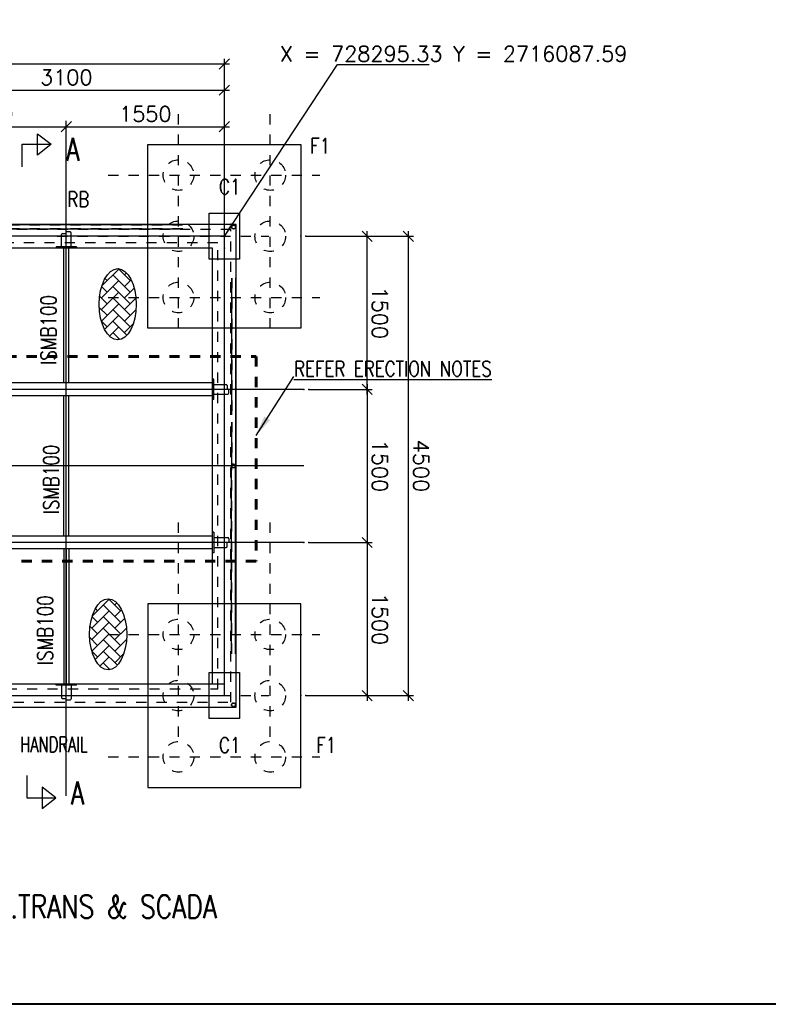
# Model space of a CAD drawing. Header units: inches. Extents: x 727810 to 1461440, y 2714588 to 5435005.
# Tile 47 of 233: x 728352.29 to 728359.63, y 2716068.07 to 2716077.71. Entities that reach past the tile are written whole.
import ezdxf

# ---------------------------------------------------------------- set-up
doc = ezdxf.new("R2010")
doc.units = ezdxf.units.IN
doc.header["$MEASUREMENT"] = 0
doc.linetypes.add('DIVIDEX2', pattern=[2.5, 1, -0.5, 0, -0.5, 0, -0.5])
doc.linetypes.add('HIDDEN', pattern=[0.375, 0.25, -0.125])
doc.layers.add('AM_5', color=3, linetype='Continuous', lineweight=15)
doc.layers.add('AM_8', color=1, linetype='Continuous', lineweight=15)
doc.layers.add('DETAILS', color=7, linetype='Continuous')
doc.layers.add('Inverter Room', color=7, linetype='Continuous')
doc.styles.add('RANJAN', font='romans.shx', dxfattribs={"width": 0.75})
doc.styles.add('ROMANS', font='ROMANS.shx', dxfattribs={"height": 10})
doc.dimstyles.new('DIM-', dxfattribs={"dimscale": 0, "dimtxt": 0.15, "dimasz": 0.15, "dimexe": 0, "dimexo": 0, "dimgap": 0.15, "dimtad": 1, "dimdec": 0, "dimlfac": 1000, "dimzin": 0, "dimdsep": 46, "dimtxsty": 'ROMANS', "dimblk": 'OBLIQUE', "dimcen": 0, "dimclrd": 6, "dimclre": 6, "dimclrt": 3, "dimadec": 0, "dimazin": 0, "dimtfac": 1, "dimtdec": 0, "dimtmove": 2, "dimatfit": 3, "dimfxl": 1, "dimtolj": 1, "dimtzin": 0, "dimarcsym": 2})
doc.dimstyles.new('ROMANS$0', dxfattribs={"dimscale": 100, "dimtxt": 100, "dimasz": 1, "dimexe": 0.5, "dimexo": 0.5, "dimgap": 0.5, "dimtad": 1, "dimdec": 0, "dimrnd": 5, "dimdsep": 46, "dimtxsty": 'ROMANS', "dimblk": 'OBLIQUE', "dimcen": 1, "dimdle": 0.5, "dimclrd": 6, "dimclre": 6, "dimclrt": 3, "dimadec": 0, "dimazin": 0, "dimtfac": 1, "dimtdec": 0, "dimtix": 1, "dimtmove": 0, "dimatfit": 3, "dimldrblk": 'OBLIQUE', "dimfxl": 1, "dimtolj": 1, "dimtzin": 0, "dimarcsym": 0})
doc.dimstyles.new('ROMANS$7', dxfattribs={"dimscale": 100, "dimtxt": 2.5, "dimasz": 2, "dimexe": 20, "dimexo": 20, "dimgap": 0.5, "dimtad": 1, "dimdec": 0, "dimrnd": 5, "dimzin": 0, "dimdsep": 46, "dimtxsty": 'ROMANS', "dimcen": 0.09, "dimdle": 20, "dimclrd": 256, "dimclre": 256, "dimclrt": 3, "dimadec": 0, "dimazin": 0, "dimtfac": 20, "dimtdec": 0, "dimtix": 1, "dimtmove": 2, "dimatfit": 3, "dimfxl": 1, "dimtolj": 1, "dimtzin": 0, "dimarcsym": 0})

# ---------------------------------------------------------------- blocks, each defined once
blk = doc.blocks.new('_Oblique')
at = {"color": 0, "linetype": 'ByBlock', "lineweight": -2}
blk.add_line((-0.5, -0.5), (0.5, 0.5), dxfattribs=at)
blk = doc.blocks.new('*D83')
at = {"layer": 'Inverter Room', "color": 6, "lineweight": -2, "ltscale": 0.5, "transparency": 16777216}
for p, q in [((2096815.3, -2325765.3), (2096027.9, -2325765.3)), ((2096077.9, -2325715.3), (2096077.9, -2332015.3)), ((2096815.3, -2331965.3), (2096027.9, -2331965.3))]:
    blk.add_line(p, q, dxfattribs=at)
at = {"layer": 'Inverter Room', "color": 0, "ltscale": 0.5, "transparency": 16777216}
for p in [(2096865.3, -2325765.3), (2096077.9, -2331965.3), (2096865.3, -2331965.3)]:
    blk.add_point(p, dxfattribs=at)
at = {"layer": 'Inverter Room', "color": 6, "lineweight": -2, "ltscale": 0.5, "transparency": 16777216, "xscale": 100, "yscale": 100, "zscale": 100}
for p, rotation in [((2096077.9, -2325765.3), 90), ((2096077.9, -2331965.3), 270)]:
    blk.add_blockref('_Oblique', p, dxfattribs=dict(at, rotation=rotation))
at = {"layer": 'Inverter Room', "color": 3, "ltscale": 0.5, "transparency": 16777216, "insert": (2095952.9, -2328865.3), "char_height": 150, "attachment_point": 5, "rotation": 90, "style": 'ROMANS'}
blk.add_mtext('\\A1;6200', dxfattribs=at)
blk = doc.blocks.new('*D84')
at = {"layer": 'Inverter Room', "color": 6, "lineweight": -2, "ltscale": 0.5, "transparency": 16777216}
for p, q in [((2097715.3, -2323961.8), (2102315.3, -2323961.8)), ((2097765.3, -2324965.3), (2097765.3, -2323911.8)), ((2102265.3, -2324965.3), (2102265.3, -2323911.8))]:
    blk.add_line(p, q, dxfattribs=at)
at = {"layer": 'Inverter Room', "color": 0, "ltscale": 0.5, "transparency": 16777216}
for p in [(2102265.3, -2323961.8), (2097765.3, -2325015.3), (2102265.3, -2325015.3)]:
    blk.add_point(p, dxfattribs=at)
at = {"layer": 'Inverter Room', "color": 6, "lineweight": -2, "ltscale": 0.5, "transparency": 16777216, "xscale": 100, "yscale": 100, "zscale": 100, "rotation": 180}
blk.add_blockref('_Oblique', (2097765.3, -2323961.8), dxfattribs=at)
at = {"layer": 'Inverter Room', "color": 6, "lineweight": -2, "ltscale": 0.5, "transparency": 16777216, "xscale": 100, "yscale": 100, "zscale": 100}
blk.add_blockref('_Oblique', (2102265.3, -2323961.8), dxfattribs=at)
at = {"layer": 'Inverter Room', "color": 3, "ltscale": 0.5, "transparency": 16777216, "insert": (2100015.3, -2323836.8), "char_height": 150, "attachment_point": 5, "style": 'ROMANS'}
blk.add_mtext('\\A1;4500', dxfattribs=at)
blk = doc.blocks.new('*D73')
at = {"layer": 'AM_5', "color": 6, "lineweight": -2, "transparency": 16777216}
for p, q in [((2096815.3, -2325765.3), (2096283.6, -2325765.3)), ((2096333.6, -2328915.3), (2096333.6, -2325715.3)), ((2096815.3, -2328865.3), (2096283.6, -2328865.3))]:
    blk.add_line(p, q, dxfattribs=at)
at = {"layer": 'Inverter Room', "color": 0, "transparency": 16777216}
for p in [(2096333.6, -2325765.3), (2096865.3, -2325765.3), (2096865.3, -2328865.3)]:
    blk.add_point(p, dxfattribs=at)
at = {"layer": 'AM_5', "color": 6, "lineweight": -2, "transparency": 16777216, "xscale": 100, "yscale": 100, "zscale": 100}
for p, rotation in [((2096333.6, -2325765.3), 90), ((2096333.6, -2328865.3), 270)]:
    blk.add_blockref('_Oblique', p, dxfattribs=dict(at, rotation=rotation))
at = {"layer": 'AM_5', "color": 3, "transparency": 16777216, "insert": (2096208.6, -2327315.3), "char_height": 150, "attachment_point": 5, "rotation": 90, "style": 'ROMANS', "bg_fill": 3, "box_fill_scale": 1.25, "bg_fill_color": 256, "bg_fill_true_color": 13158600, "bg_fill_transparency": 0}
blk.add_mtext('\\A1;3100', dxfattribs=at)
blk = doc.blocks.new('*D86')
at = {"layer": 'DETAILS', "color": 6, "lineweight": -2, "ltscale": 0.5, "transparency": 16777216}
for p, q in [((2097765.3, -2324915.3), (2097765.3, -2324315.3)), ((2099265.3, -2324937.7), (2099265.3, -2324315.3)), ((2099315.3, -2324365.3), (2097715.3, -2324365.3))]:
    blk.add_line(p, q, dxfattribs=at)
at = {"layer": 'Inverter Room', "color": 0, "ltscale": 0.5, "transparency": 16777216}
for p in [(2097765.3, -2324365.3), (2097765.3, -2324965.3), (2099265.3, -2324987.7)]:
    blk.add_point(p, dxfattribs=at)
at = {"layer": 'DETAILS', "color": 6, "lineweight": -2, "ltscale": 0.5, "transparency": 16777216, "xscale": 100, "yscale": 100, "zscale": 100, "rotation": 180}
blk.add_blockref('_Oblique', (2097765.3, -2324365.3), dxfattribs=at)
at = {"layer": 'DETAILS', "color": 6, "lineweight": -2, "ltscale": 0.5, "transparency": 16777216, "xscale": 100, "yscale": 100, "zscale": 100}
blk.add_blockref('_Oblique', (2099265.3, -2324365.3), dxfattribs=at)
at = {"layer": 'DETAILS', "color": 3, "ltscale": 0.5, "transparency": 16777216, "insert": (2098515.3, -2324240.3), "char_height": 150, "attachment_point": 5, "style": 'ROMANS', "bg_fill": 3, "box_fill_scale": 1.25, "bg_fill_color": 256, "bg_fill_true_color": 13158600, "bg_fill_transparency": 0}
blk.add_mtext('\\A1;1500', dxfattribs=at)
blk = doc.blocks.new('*D74')
at = {"layer": 'DETAILS', "color": 6, "lineweight": -2, "ltscale": 0.5, "transparency": 16777216}
for p, q in [((2100765.3, -2324937.7), (2100765.3, -2324315.3)), ((2102265.3, -2324915.3), (2102265.3, -2324315.3)), ((2100715.3, -2324365.3), (2102315.3, -2324365.3))]:
    blk.add_line(p, q, dxfattribs=at)
at = {"layer": 'Inverter Room', "color": 0, "ltscale": 0.5, "transparency": 16777216}
for p in [(2102265.3, -2324365.3), (2100765.3, -2324987.7), (2102265.3, -2324965.3)]:
    blk.add_point(p, dxfattribs=at)
at = {"layer": 'DETAILS', "color": 6, "lineweight": -2, "ltscale": 0.5, "transparency": 16777216, "xscale": 100, "yscale": 100, "zscale": 100, "rotation": 180}
blk.add_blockref('_Oblique', (2100765.3, -2324365.3), dxfattribs=at)
at = {"layer": 'DETAILS', "color": 6, "lineweight": -2, "ltscale": 0.5, "transparency": 16777216, "xscale": 100, "yscale": 100, "zscale": 100}
blk.add_blockref('_Oblique', (2102265.3, -2324365.3), dxfattribs=at)
at = {"layer": 'DETAILS', "color": 3, "ltscale": 0.5, "transparency": 16777216, "insert": (2101515.3, -2324240.3), "char_height": 150, "attachment_point": 5, "style": 'ROMANS', "bg_fill": 3, "box_fill_scale": 1.25, "bg_fill_color": 256, "bg_fill_true_color": 13158600, "bg_fill_transparency": 0}
blk.add_mtext('\\A1;1500', dxfattribs=at)
blk = doc.blocks.new('*D75')
at = {"layer": 'DETAILS', "color": 6, "lineweight": -2, "ltscale": 0.5, "transparency": 16777216}
for p, q in [((2099265.3, -2324887.7), (2099265.3, -2324315.3)), ((2100765.3, -2324887.7), (2100765.3, -2324315.3)), ((2099215.3, -2324365.3), (2100815.3, -2324365.3))]:
    blk.add_line(p, q, dxfattribs=at)
at = {"layer": 'Inverter Room', "color": 0, "ltscale": 0.5, "transparency": 16777216}
for p in [(2100765.3, -2324365.3), (2099265.3, -2324937.7), (2100765.3, -2324937.7)]:
    blk.add_point(p, dxfattribs=at)
at = {"layer": 'DETAILS', "color": 6, "lineweight": -2, "ltscale": 0.5, "transparency": 16777216, "xscale": 100, "yscale": 100, "zscale": 100, "rotation": 180}
blk.add_blockref('_Oblique', (2099265.3, -2324365.3), dxfattribs=at)
at = {"layer": 'DETAILS', "color": 6, "lineweight": -2, "ltscale": 0.5, "transparency": 16777216, "xscale": 100, "yscale": 100, "zscale": 100}
blk.add_blockref('_Oblique', (2100765.3, -2324365.3), dxfattribs=at)
at = {"layer": 'DETAILS', "color": 3, "ltscale": 0.5, "transparency": 16777216, "insert": (2100015.3, -2324240.3), "char_height": 150, "attachment_point": 5, "style": 'ROMANS', "bg_fill": 3, "box_fill_scale": 1.25, "bg_fill_color": 256, "bg_fill_true_color": 13158600, "bg_fill_transparency": 0}
blk.add_mtext('\\A1;1500', dxfattribs=at)
blk = doc.blocks.new('*D88')
at = {"layer": 'DETAILS', "color": 6, "lineweight": -2, "ltscale": 0.5, "transparency": 16777216}
for p, q in [((2097830.3, -2325765.3), (2096641.9, -2325765.3)), ((2096691.9, -2327365.3), (2096691.9, -2325715.3)), ((2097830.3, -2327315.3), (2096641.9, -2327315.3))]:
    blk.add_line(p, q, dxfattribs=at)
at = {"layer": 'Inverter Room', "color": 0, "ltscale": 0.5, "transparency": 16777216}
for p in [(2096691.9, -2325765.3), (2097880.3, -2325765.3), (2097880.3, -2327315.3)]:
    blk.add_point(p, dxfattribs=at)
at = {"layer": 'DETAILS', "color": 6, "lineweight": -2, "ltscale": 0.5, "transparency": 16777216, "xscale": 100, "yscale": 100, "zscale": 100}
for p, rotation in [((2096691.9, -2325765.3), 90), ((2096691.9, -2327315.3), 270)]:
    blk.add_blockref('_Oblique', p, dxfattribs=dict(at, rotation=rotation))
at = {"layer": 'DETAILS', "color": 3, "ltscale": 0.5, "transparency": 16777216, "insert": (2096566.9, -2326540.3), "char_height": 150, "attachment_point": 5, "rotation": 90, "style": 'ROMANS', "bg_fill": 3, "box_fill_scale": 1.25, "bg_fill_color": 256, "bg_fill_true_color": 13158600, "bg_fill_transparency": 0}
blk.add_mtext('\\A1;1550', dxfattribs=at)
blk = doc.blocks.new('*D90')
at = {"layer": 'DETAILS', "color": 6, "lineweight": -2, "ltscale": 0.5, "transparency": 16777216}
for p, q in [((2097830.3, -2327315.3), (2096641.9, -2327315.3)), ((2096691.9, -2328915.3), (2096691.9, -2327265.3)), ((2097830.3, -2328865.3), (2096641.9, -2328865.3))]:
    blk.add_line(p, q, dxfattribs=at)
at = {"layer": 'Inverter Room', "color": 0, "ltscale": 0.5, "transparency": 16777216}
for p in [(2096691.9, -2327315.3), (2097880.3, -2327315.3), (2097880.3, -2328865.3)]:
    blk.add_point(p, dxfattribs=at)
at = {"layer": 'DETAILS', "color": 6, "lineweight": -2, "ltscale": 0.5, "transparency": 16777216, "xscale": 100, "yscale": 100, "zscale": 100}
for p, rotation in [((2096691.9, -2327315.3), 90), ((2096691.9, -2328865.3), 270)]:
    blk.add_blockref('_Oblique', p, dxfattribs=dict(at, rotation=rotation))
at = {"layer": 'DETAILS', "color": 3, "ltscale": 0.5, "transparency": 16777216, "insert": (2096566.9, -2328090.3), "char_height": 150, "attachment_point": 5, "rotation": 90, "style": 'ROMANS', "bg_fill": 3, "box_fill_scale": 1.25, "bg_fill_color": 256, "bg_fill_true_color": 13158600, "bg_fill_transparency": 0}
blk.add_mtext('\\A1;1550', dxfattribs=at)
blk = doc.blocks.new('bhcbhb')
at = {"layer": 'AM_8', "ltscale": 0.5}
h = blk.add_hatch(dxfattribs=at)
h.set_pattern_fill('AR-HBONE', color=256, scale=20, angle=90, style=0)
h.set_pattern_definition([(135, (-264515.51, -4301173.805), (-113.137085, 2e-14), [240, -80]), (225, (-264572.08, -4301117.24), (-113.137085, 2e-14), [240, -80])])
edge = h.paths.add_edge_path()
edge.add_ellipse((2098431.2, -2326810.7), major_axis=(-348.6, 0), ratio=0.521978, start_angle=191.45916, end_angle=459.29111)
edge.add_ellipse((2098431.2, -2326810.7), major_axis=(-348.6, 0), ratio=0.521978, start_angle=99.29111, end_angle=191.45916)
h = blk.add_hatch(dxfattribs=at)
h.set_pattern_fill('AR-HBONE', color=256, scale=20, angle=90, style=0)
h.set_pattern_definition([(135, (-261281.35, -4301267.94), (-113.137085, 2e-14), [240, -80]), (225, (-261337.92, -4301211.37), (-113.137085, 2e-14), [240, -80])])
edge = h.paths.add_edge_path()
edge.add_ellipse((2101665.3, -2326904.8), major_axis=(-348.6, 0), ratio=0.521978, start_angle=191.45916, end_angle=459.29111)
edge.add_ellipse((2101665.3, -2326904.8), major_axis=(-348.6, 0), ratio=0.521978, start_angle=99.29111, end_angle=191.45916)
at = {"layer": 'DETAILS', "linetype": 'DIVIDEX2', "ltscale": 0.5}
for p, q in [((2097165.3, -2326904.8), (2097165.3, -2324828.8)), ((2098365.3, -2326904.8), (2098365.3, -2324828.8)), ((2101665.3, -2326904.8), (2101665.3, -2324828.8)), ((2102865.3, -2326904.8), (2102865.3, -2324828.8)), ((2098669.2, -2325315.3), (2096567.2, -2325315.3)), ((2097765.3, -2327404.8), (2097765.3, -2325328.8)), ((2102669.2, -2325315.3), (2100567.2, -2325315.3)), ((2102265.3, -2327404.8), (2102265.3, -2325328.8)), ((2098669.2, -2326215.3), (2096567.2, -2326215.3)), ((2102669.2, -2326215.3), (2100567.2, -2326215.3))]:
    blk.add_line(p, q, dxfattribs=at)
at = {"layer": 'DETAILS', "ltscale": 0.5}
for p, q in [((2098174.4, -2325655.3), (2100014.8, -2325655.3)), ((2098174.4, -2325695.3), (2099515.3, -2325695.3)), ((2099585.3, -2325695.3), (2100014.8, -2325695.3)), ((2101856.2, -2325655.3), (2100015.8, -2325655.3)), ((2101856.2, -2325695.3), (2100015.8, -2325695.3)), ((2097654.4, -2326175.3), (2097654.4, -2331535.4)), ((2097694.4, -2326175.3), (2097694.4, -2331535.4))]:
    blk.add_line(p, q, dxfattribs=at)
at = {"layer": 'DETAILS', "linetype": 'HIDDEN', "lineweight": 60, "ltscale": 20}
blk.add_lwpolyline([(2098942.4, -2332504), (2098942.4, -2325454.7), (2100949.6, -2325454.7), (2100949.6, -2332504)], close=True, dxfattribs=at)
at = {"layer": 'DETAILS', "ltscale": 0.5}
for centre in [(2097674.4, -2325675.3), (2100015.3, -2325675.3), (2102356.2, -2325675.3)]:
    blk.add_circle(centre, 20, dxfattribs=at)
for centre in [(2098431.2, -2326810.7), (2101665.3, -2326904.8)]:
    blk.add_ellipse(centre, major_axis=(-348.6, 0), ratio=0.521978, dxfattribs=at)
at = {"layer": 'Inverter Room', "ltscale": 2}
for p, q in [((2099265.3, -2324987.7), (2099265.3, -2332237.4)), ((2100015.3, -2324987.7), (2100015.3, -2332237.4)), ((2100765.3, -2324987.7), (2100765.3, -2332237.4)), ((2099202.8, -2327315.3), (2097880.3, -2327315.3)), ((2100702.8, -2327315.3), (2099327.8, -2327315.3)), ((2100827.8, -2327315.3), (2102150.3, -2327315.3))]:
    blk.add_line(p, q, dxfattribs=at)
at = {"layer": 'Inverter Room', "color": 8, "linetype": 'HIDDEN', "ltscale": 2}
for p, q in [((2098172.8, -2325657.4), (2100006, -2325657.4)), ((2098174.4, -2325693.3), (2099515.3, -2325693.3)), ((2099585.3, -2325693.3), (2100006.1, -2325693.3)), ((2101856.2, -2325693.3), (2100024.6, -2325693.3)), ((2101857.9, -2325657.4), (2100024.7, -2325657.4)), ((2097656.4, -2326175.3), (2097656.4, -2331535.4)), ((2097692.4, -2326173.6), (2097692.4, -2331535.4))]:
    blk.add_line(p, q, dxfattribs=at)
at = {"layer": 'Inverter Room', "color": 2}
for p, q in [((2099217.6, -2325864.8), (2099217.6, -2325747.8)), ((2099228.9, -2325736.6), (2099267.4, -2325736.6)), ((2099301.8, -2325721.5), (2099268, -2325721.5)), ((2099313.1, -2325864.8), (2099313.1, -2325732.8)), ((2100717.6, -2325864.8), (2100717.6, -2325732.8)), ((2100728.9, -2325721.5), (2100762.7, -2325721.5)), ((2100801.8, -2325736.6), (2100763.2, -2325736.6)), ((2100813.1, -2325864.8), (2100813.1, -2325747.8)), ((2099310.1, -2325867.8), (2099220.6, -2325867.8)), ((2100720.6, -2325867.8), (2100810.1, -2325867.8)), ((2097722, -2327278.8), (2097722, -2327312.7)), ((2097865.3, -2327267.6), (2097733.3, -2327267.6)), ((2097737.1, -2327351.8), (2097737.1, -2327313.2)), ((2097868.3, -2327270.6), (2097868.3, -2327360.1)), ((2102162.3, -2327270.6), (2102162.3, -2327360.1)), ((2102165.3, -2327267.6), (2102297.4, -2327267.6)), ((2102293.6, -2327351.8), (2102293.6, -2327313.2)), ((2102308.6, -2327278.8), (2102308.6, -2327312.7)), ((2097865.3, -2327363.1), (2097748.3, -2327363.1)), ((2102165.3, -2327363.1), (2102282.3, -2327363.1))]:
    blk.add_line(p, q, dxfattribs=at)
at = {"layer": 'Inverter Room', "color": 4, "ltscale": 0.5}
for p, q in [((2099165.3, -2325867.8), (2099165.3, -2325879.8)), ((2099202.8, -2325880.3), (2099202.8, -2331850.3)), ((2099327.8, -2325880.3), (2099327.8, -2331850.3)), ((2099365.3, -2325867.8), (2099365.3, -2325879.8)), ((2100665.3, -2325867.8), (2100665.3, -2325879.8)), ((2100702.8, -2325880.3), (2100702.8, -2331850.3)), ((2100827.8, -2325880.3), (2100827.8, -2331850.3)), ((2100865.3, -2325867.8), (2100865.3, -2325879.8)), ((2097868.3, -2327215.3), (2097880.3, -2327215.3)), ((2102162.3, -2327215.3), (2102150.3, -2327215.3)), ((2099202.8, -2327290.3), (2097880.3, -2327290.3)), ((2100702.8, -2327290.3), (2099327.8, -2327290.3)), ((2100827.8, -2327290.3), (2102150.3, -2327290.3)), ((2097868.3, -2327415.3), (2097880.3, -2327415.3)), ((2099202.8, -2327340.3), (2097880.3, -2327340.3)), ((2100702.8, -2327340.3), (2099327.8, -2327340.3)), ((2100827.8, -2327340.3), (2102150.3, -2327340.3)), ((2102162.3, -2327415.3), (2102150.3, -2327415.3))]:
    blk.add_line(p, q, dxfattribs=at)
for points in [[(2098665.3, -2325015.3), (2098665.3, -2326515.3), (2096865.3, -2326515.3), (2096865.3, -2325015.3)], [(2101365.3, -2325015.3), (2101365.3, -2326515.3), (2103165.3, -2326515.3), (2103165.3, -2325015.3)], [(2102380.3, -2332080.3), (2102380.3, -2325650.3), (2097650.3, -2325650.3), (2097650.3, -2332080.3)], [(2102150.3, -2331850.3), (2102150.3, -2325880.3), (2097880.3, -2325880.3), (2097880.3, -2331850.3)]]:
    blk.add_lwpolyline(points, close=True, dxfattribs=at)
at = {"layer": 'Inverter Room', "ltscale": 3}
for points in [[(2097990.3, -2325615.3), (2097990.3, -2325915.3), (2097540.3, -2325915.3), (2097540.3, -2325615.3)], [(2102490.3, -2325615.3), (2102490.3, -2325915.3), (2102040.3, -2325915.3), (2102040.3, -2325615.3)]]:
    blk.add_lwpolyline(points, close=True, dxfattribs=at)
at = {"layer": 'Inverter Room', "color": 8, "linetype": 'HIDDEN', "ltscale": 2}
for points in [[(2099515.3, -2325700.3), (2097700.3, -2325700.3), (2097700.3, -2332030.3), (2102330.3, -2332030.3), (2102330.3, -2325700.3), (2099585.3, -2325700.3)], [(2098740.3, -2331900.3), (2102200.3, -2331900.3), (2102200.3, -2325830.3), (2097830.3, -2325830.3), (2097830.3, -2331900.3), (2098665.3, -2331900.3)]]:
    blk.add_lwpolyline(points, dxfattribs=at)
at = {"layer": 'Inverter Room', "ltscale": 2}
blk.add_lwpolyline([(2102265.3, -2331965.3), (2102265.3, -2325765.3), (2097765.3, -2325765.3), (2097765.3, -2331965.3)], close=True, dxfattribs=at)
at = {"layer": 'Inverter Room', "color": 4, "ltscale": 0.5}
for points in [[(2102150.3, -2331815.3), (2102150.3, -2325765.3)], [(2099365.3, -2325867.8), (2099165.3, -2325867.8)], [(2100665.3, -2325867.8), (2100865.3, -2325867.8)], [(2097868.3, -2327215.3), (2097868.3, -2327415.3)], [(2102162.3, -2327215.3), (2102162.3, -2327415.3)]]:
    blk.add_lwpolyline(points, dxfattribs=at)
at = {"layer": 'Inverter Room', "color": 4, "linetype": 'Continuous'}
blk.add_lwpolyline([(2103048.3, -2327703.1), (2103268.3, -2327703.1), (2103268.3, -2327417.8), (2103162.7, -2327551.6), (2103370.5, -2327551.6), (2103268.3, -2327417.8)], dxfattribs=at)
at = {"layer": 'Inverter Room', "color": 8, "linetype": 'HIDDEN', "ltscale": 2}
for centre, radius in [((2097165.3, -2325315.3), 150), ((2097765.3, -2325315.3), 150), ((2098365.3, -2325315.3), 150), ((2101665.3, -2325315.3), 150), ((2102265.3, -2325315.3), 150), ((2102865.3, -2325315.3), 150), ((2097674.4, -2325675.3), 18), ((2100015.3, -2325675.3), 18), ((2102356.2, -2325675.3), 18), ((2097165.3, -2326215.3), 150), ((2097765.3, -2326215.3), 150), ((2098365.3, -2326215.3), 150), ((2101665.3, -2326215.3), 150), ((2102265.3, -2326215.3), 150), ((2102865.3, -2326215.3), 150)]:
    blk.add_circle(centre, radius, dxfattribs=at)
at = {"layer": 'Inverter Room', "color": 2}
for centre, radius, start, end in [((2099228.9, -2325747.8), 11.2, 90, 180), ((2099301.8, -2325732.8), 11.2, 0, 90), ((2100728.9, -2325732.8), 11.2, 90, 180), ((2100801.8, -2325747.8), 11.2, 360, 90), ((2099220.6, -2325864.8), 3, 180, 270), ((2099310.1, -2325864.8), 3, 270, 0), ((2100720.6, -2325864.8), 3, 180, 270), ((2100810.1, -2325864.8), 3, 270, 360), ((2097733.3, -2327278.8), 11.2, 90, 180), ((2097865.3, -2327270.6), 3, 0, 90), ((2102165.3, -2327270.6), 3, 90, 180), ((2102297.4, -2327278.8), 11.2, 360, 90), ((2097748.3, -2327351.8), 11.2, 180, 270), ((2097865.3, -2327360.1), 3, 270, 0), ((2102165.3, -2327360.1), 3, 180, 270), ((2102282.3, -2327351.8), 11.2, 270, 360)]:
    blk.add_arc(centre, radius, start, end, dxfattribs=at)
at = {"layer": 'DETAILS', "color": 3, "style": 'ROMANS', "width": 0.8}
for s, rotation, p in [('RB', 90, (2097478.1, -2327305.9)), ('ISMB100', 180, (2099024.7, -2327414.8)), ('ISMB100', 180, (2100490.5, -2327389.4)), ('ISMB100', 180, (2101966.8, -2327447.9))]:
    blk.add_text(s, height=150, rotation=rotation, dxfattribs=at).set_placement(p)
at = {"layer": 'Inverter Room', "color": 3, "linetype": 'Continuous', "style": 'ROMANS', "width": 0.8}
for s, p in [('F1', (2102825.7, -2324864.4)), ('F1', (2096955.7, -2324924.2)), ('C1', (2097355, -2325817.8)), ('C1', (2102825.7, -2325817.8))]:
    blk.add_text(s, height=150, rotation=90, dxfattribs=at).set_placement(p)
at = {"layer": 'Inverter Room', "color": 3, "style": 'ROMANS', "width": 0.7}
blk.add_text('HANDRAIL', height=150, rotation=90, dxfattribs=at).set_placement((2102818.3, -2327766.3))
at = {"layer": 'Inverter Room', "color": 2, "linetype": 'Continuous', "ltscale": 0.6, "style": 'RANJAN', "width": 0.75}
blk.add_text('A', height=225, rotation=90, dxfattribs=at).set_placement((2103332.3, -2327269.6))
at = {"layer": 'Inverter Room', "ltscale": 0.5}
for base, p1, p2, angle, picture, middle in [((2102265.3, -2323961.8), (2097765.3, -2325015.3), (2102265.3, -2325015.3), 180, '*D84', (2100015.3, -2323836.8)), ((2096077.9, -2331965.3), (2096865.3, -2325765.3), (2096865.3, -2331965.3), 90, '*D83', (2095952.9, -2328865.3))]:
    dim = blk.add_linear_dim(base=base, p1=p1, p2=p2, angle=angle, dimstyle='ROMANS$0', override={"dimtxt": 150, "dimfxl": 0.75, "dimarcsym": 1}, dxfattribs=at)
    dim.commit()
    dim.dimension.update_dxf_attribs({"geometry": picture, "text_midpoint": middle})
at = {"layer": 'DETAILS', "ltscale": 100}
blk.add_leader([(2099717.3, -2325454.7), (2099137.7, -2325082.5)], dimstyle='ROMANS$7', override={"dimtxt": 150, "dimgap": 0.5, "dimtad": 0, "dimtfill": 1, "dimarcsym": 1}, dxfattribs=at)
at = {"layer": 'AM_5'}
dim = blk.add_linear_dim(base=(2096333.6, -2325765.3), p1=(2096865.3, -2328865.3), p2=(2096865.3, -2325765.3), angle=90, dimstyle='ROMANS$0', override={"dimtxt": 150, "dimtfill": 1, "dimarcsym": 1}, dxfattribs=at)
dim.commit()
dim.dimension.update_dxf_attribs({"geometry": '*D73', "text_midpoint": (2096208.6, -2327315.3)})
at = {"layer": 'DETAILS', "ltscale": 0.5}
for base, p1, p2, picture, middle in [((2097765.3, -2324365.3), (2099265.3, -2324987.7), (2097765.3, -2324965.3), '*D86', (2098515.3, -2324240.3)), ((2102265.3, -2324365.3), (2100765.3, -2324987.7), (2102265.3, -2324965.3), '*D74', (2101515.3, -2324240.3))]:
    dim = blk.add_linear_dim(base=base, p1=p1, p2=p2, angle=180, dimstyle='ROMANS$0', override={"dimtxt": 150, "dimtfill": 1, "dimarcsym": 1}, dxfattribs=at)
    dim.commit()
    dim.dimension.update_dxf_attribs({"geometry": picture, "text_midpoint": middle})
at = {"layer": 'Inverter Room', "ltscale": 2}
blk.add_line((2103247.8, -2327315.3), (2096632.7, -2327315.3), dxfattribs=at)
at = {"layer": 'Inverter Room', "color": 4, "linetype": 'Continuous'}
blk.add_lwpolyline([(2097083.7, -2327749), (2096863.7, -2327749), (2096863.7, -2327463.6), (2096969.2, -2327597.4), (2096761.4, -2327597.4), (2096863.7, -2327463.6)], dxfattribs=at)
at = {"layer": 'Inverter Room', "color": 2, "linetype": 'Continuous', "style": 'ROMANS', "width": 0.8}
blk.add_text('%%UREFER ERECTION NOTES', height=150, rotation=90, dxfattribs=at).set_placement((2099137.7, -2325082.5))
at = {"layer": 'Inverter Room', "color": 2, "linetype": 'Continuous', "ltscale": 0.6, "style": 'RANJAN', "width": 0.75}
blk.add_text('A', height=225, rotation=90, dxfattribs=at).set_placement((2097024.7, -2327315.5))
at = {"layer": 'DETAILS', "ltscale": 0.5}
dim = blk.add_linear_dim(base=(2100765.3, -2324365.3), p1=(2099265.3, -2324937.7), p2=(2100765.3, -2324937.7), angle=180, dimstyle='ROMANS$0', override={"dimtxt": 150, "dimtfill": 1, "dimarcsym": 1}, dxfattribs=at)
dim.commit()
dim.dimension.update_dxf_attribs({"geometry": '*D75', "text_midpoint": (2100015.3, -2324240.3)})
dim = blk.add_linear_dim(base=(2096691.9, -2325765.3), p1=(2097880.3, -2327315.3), p2=(2097880.3, -2325765.3), angle=90, dimstyle='ROMANS$0', override={"dimtxt": 150, "dimtfill": 1, "dimarcsym": 1}, dxfattribs=at)
dim.commit()
dim.dimension.update_dxf_attribs({"geometry": '*D88', "text_midpoint": (2096566.9, -2326540.3)})
dim = blk.add_linear_dim(base=(2096691.9, -2327315.3), p1=(2097880.3, -2328865.3), p2=(2097880.3, -2327315.3), angle=90, dimstyle='ROMANS$0', override={"dimtxt": 150, "dimtfill": 1, "dimarcsym": 1}, dxfattribs=at)
dim.commit()
dim.dimension.update_dxf_attribs({"geometry": '*D90', "text_midpoint": (2096566.9, -2328090.3)})
blk = doc.blocks.new('yp')
at = {"layer": 'DETAILS', "xscale": 0.001, "yscale": 0.001, "zscale": 0.001, "rotation": 270}
blk.add_blockref('bhcbhb', (730680.063435, 2718173.3558), dxfattribs=at)
at = {"layer": 'Inverter Room', "color": 2, "linetype": 'Continuous', "style": 'ROMANS', "width": 0.8}
blk.add_text('PLATFORM FOR BATTERY, ACDB, AUX.TRANS & SCADA', height=0.225, dxfattribs=at).set_placement((728347.78539, 2716068.910965))

msp = doc.modelspace()

# ---------------------------------------------------------------- block references
at = {"color": 3, "lineweight": 40}
msp.add_blockref('yp', (0.0005, 0.00018), dxfattribs=at)

# ---------------------------------------------------------------- next in the draw order: linework, layer by layer
msp.add_lwpolyline([(728341.38668, 2716095.06264), (728381.03242, 2716095.06264), (728381.03242, 2716068.06598), (728341.38668, 2716068.06598)], close=True, dxfattribs=at)

# ---------------------------------------------------------------- next in the draw order: texts
at = {"layer": 'DETAILS', "color": 3, "insert": (728354.84354, 2716077.45334, -0.148), "char_height": 0.15, "width": 4.7644082, "attachment_point": 1, "style": 'ROMANS'}
msp.add_mtext('X = 728295.33 Y = 2716087.59', dxfattribs=at)

# ---------------------------------------------------------------- next in the draw order: leaders
at = {"color": 3, "lineweight": 40}
msp.add_leader([(728354.29861, 2716075.59065), (728355.40723, 2716077.27321), (728356.30674, 2716077.27321)], dimstyle='DIM-', override={"dimscale": 1, "dimtad": 0}, dxfattribs=at)

doc.saveas('drawing.dxf')
